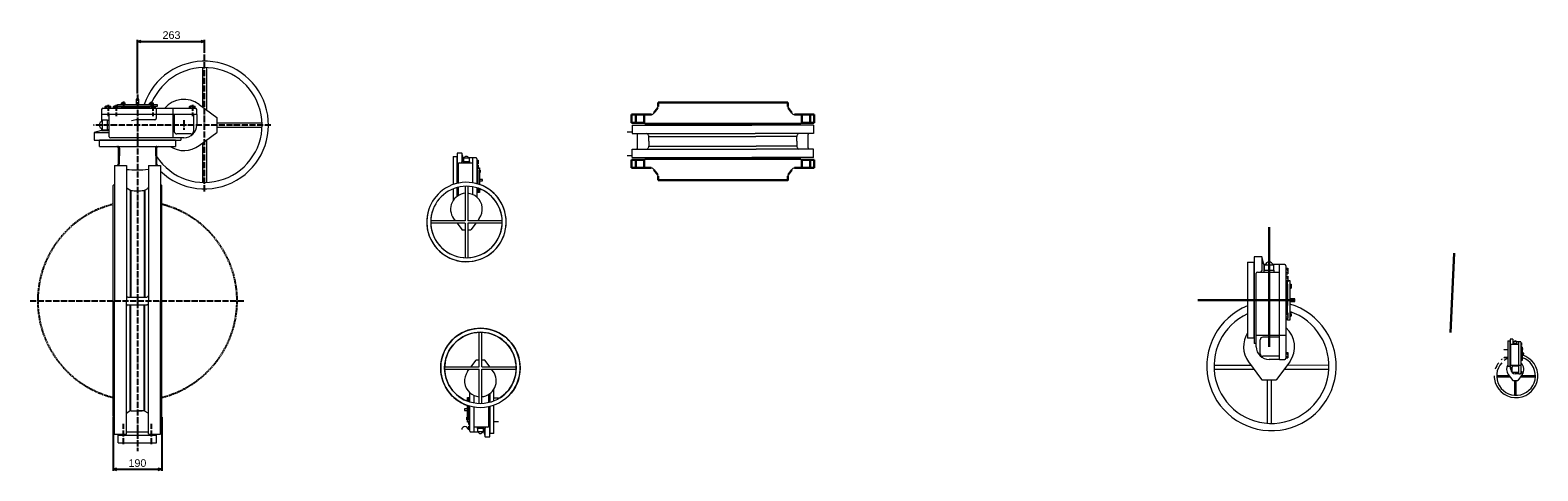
# Model space of a CAD drawing. Header units: millimetres. Extents: x -3176 to 162662, y -36434 to 57907.
# Tile 22 of 155: x 84832 to 90735, y -10093 to -8366. Entities that reach past the tile are written whole.
import ezdxf

# ---------------------------------------------------------------- set-up
doc = ezdxf.new("R2010")
doc.units = ezdxf.units.MM
doc.linetypes.add('ACAD_ISO04W100', pattern=[30, 24, -3, 0, -3])
doc.linetypes.add('VERDECKT2', pattern=[4.7625, 3.175, -1.5875])
doc.layers.get('0').update_dxf_attribs({"lineweight": 5})
doc.layers.add('!UG_kształtki', color=10, linetype='Continuous', lineweight=30)
doc.layers.add('Sichtbar (ISO)', color=7, linetype='Continuous', lineweight=20)
for name, color, linetype in [('BEMASSUNG', 2, 'Continuous'), ('MITTELLINIE', 30, 'ACAD_ISO04W100'), ('Sichtbar schmal (ISO)', 111, 'Continuous'), ('UNSICHTBAREKANTE', 147, 'VERDECKT2')]:
    doc.layers.add(name, color=color, linetype=linetype)
doc.styles.get("Standard").update_dxf_attribs({"font": 'arial.ttf'})
doc.dimstyles.new('ebro', dxfattribs={"dimscale": 6, "dimtxt": 5, "dimasz": 2.5, "dimexe": 1, "dimexo": 0.625, "dimgap": 1.5, "dimtad": 1, "dimdec": 1, "dimdsep": 46, "dimlunit": 6, "dimtxsty": 'Standard', "dimblk": 'OPEN30', "dimcen": 2.5, "dimaunit": 1, "dimadec": 0, "dimazin": 2, "dimtfac": 1, "dimtdec": 1, "dimtmove": 0, "dimatfit": 3, "dimldrblk": 'OPEN30', "dimfxl": 1, "dimtolj": 1, "dimtzin": 0, "dimarcsym": 0})

# ---------------------------------------------------------------- blocks, each defined once
blk = doc.blocks.new('_Open30')
at = {"color": 0, "linetype": 'ByBlock', "lineweight": -2}
for p, q in [((-1, 0.27), (0, 0)), ((0, 0), (-1, -0.27)), ((0, 0), (-1, 0))]:
    blk.add_line(p, q, dxfattribs=at)
blk = doc.blocks.new('*D212')
at = {"layer": 'BEMASSUNG', "color": 0, "lineweight": -2, "transparency": 16777216}
for p, q in [((85157.4, -9883.4), (85157.4, -10093.2)), ((85347.4, -9883.4), (85347.4, -10093.2)), ((85172.4, -10087.2), (85332.4, -10087.2))]:
    blk.add_line(p, q, dxfattribs=at)
at = {"layer": 'Defpoints', "color": 0, "transparency": 16777216}
for p in [(85157.4, -9879.6), (85347.4, -9879.6), (85347.4, -10087.2)]:
    blk.add_point(p, dxfattribs=at)
at = {"layer": 'BEMASSUNG', "color": 0, "lineweight": -2, "transparency": 16777216, "xscale": 15, "yscale": 15, "zscale": 15, "rotation": 180}
blk.add_blockref('_Open30', (85157.4, -10087.2), dxfattribs=at)
at = {"layer": 'BEMASSUNG', "color": 0, "lineweight": -2, "transparency": 16777216, "xscale": 15, "yscale": 15, "zscale": 15}
blk.add_blockref('_Open30', (85347.4, -10087.2), dxfattribs=at)
at = {"layer": 'BEMASSUNG', "color": 0, "transparency": 16777216, "insert": (85252.4, -10062.9), "char_height": 30, "attachment_point": 5}
blk.add_mtext('\\A1;190', dxfattribs=at)
blk = doc.blocks.new('*D213')
at = {"layer": 'BEMASSUNG', "color": 0, "lineweight": -2, "transparency": 16777216}
for p, q in [((85252.4, -8615.1), (85252.4, -8404.4)), ((85267.4, -8410.4), (85500.4, -8410.4)), ((85515.4, -8455.6), (85515.4, -8404.4))]:
    blk.add_line(p, q, dxfattribs=at)
at = {"layer": 'Defpoints', "color": 0, "transparency": 16777216}
for p in [(85515.4, -8410.4), (85515.4, -8459.4), (85252.4, -8618.8)]:
    blk.add_point(p, dxfattribs=at)
at = {"layer": 'BEMASSUNG', "color": 0, "lineweight": -2, "transparency": 16777216, "xscale": 15, "yscale": 15, "zscale": 15, "rotation": 180}
blk.add_blockref('_Open30', (85252.4, -8410.4), dxfattribs=at)
at = {"layer": 'BEMASSUNG', "color": 0, "lineweight": -2, "transparency": 16777216, "xscale": 15, "yscale": 15, "zscale": 15}
blk.add_blockref('_Open30', (85515.4, -8410.4), dxfattribs=at)
at = {"layer": 'BEMASSUNG', "color": 0, "transparency": 16777216, "insert": (85385.8, -8386), "char_height": 30, "attachment_point": 5}
blk.add_mtext('\\A1;263', dxfattribs=at)

msp = doc.modelspace()

# ---------------------------------------------------------------- linework, layer by layer
at = {"layer": '!UG_kształtki'}
for p, q in [((87289.52, -8670.61), (87274.93, -8690.61)), ((87798.68, -8649.46), (87290.68, -8649.46)), ((87290.68, -8649.46), (87290.68, -8665.46)), ((87798.68, -8649.46), (87798.68, -8665.46)), ((87799.84, -8670.61), (87814.42, -8690.61)), ((87265.09, -8697.42), (87187.18, -8697.46)), ((87187.18, -8697.46), (87187.18, -8729.46)), ((87187.18, -8697.46), (87187.18, -8729.46)), ((87231.27, -8729.46), (87187.18, -8729.46)), ((87203.18, -8697.46), (87203.18, -8729.46)), ((87236.18, -8729.46), (87203.18, -8729.46)), ((87236.18, -8697.46), (87236.18, -8729.46)), ((87236.18, -8729.46), (87239.68, -8729.46)), ((87239.68, -8729.46), (87239.68, -8733.46)), ((87655.62, -8733.46), (87239.68, -8733.46)), ((87849.68, -8733.46), (87655.62, -8733.46)), ((87902.18, -8697.46), (87825.26, -8697.46)), ((87902.18, -8729.46), (87849.68, -8729.46)), ((87849.68, -8729.46), (87849.68, -8733.46)), ((87853.18, -8697.46), (87853.18, -8729.46)), ((87886.18, -8697.46), (87886.18, -8729.46)), ((87902.18, -8697.46), (87902.18, -8729.46)), ((87187.18, -8906.5), (87187.18, -8874.5)), ((87239.68, -8874.5), (87187.18, -8874.5)), ((87187.18, -8906.5), (87187.18, -8874.5)), ((87264.09, -8906.5), (87187.18, -8906.5)), ((87203.18, -8906.5), (87203.18, -8874.5)), ((87236.18, -8874.5), (87203.18, -8874.5)), ((87236.18, -8906.5), (87236.18, -8874.5)), ((87736.48, -8870.5), (87239.68, -8870.5)), ((87239.68, -8874.5), (87239.68, -8870.5)), ((87289.52, -8933.36), (87274.93, -8913.36)), ((87840.6, -8870.5), (87736.48, -8870.5)), ((87799.84, -8933.36), (87814.42, -8913.36)), ((87826.6, -8906.5), (87825.26, -8906.5)), ((87878.55, -8906.5), (87826.6, -8906.5)), ((87849.68, -8870.5), (87840.6, -8870.5)), ((87849.68, -8874.5), (87849.68, -8870.5)), ((87878.55, -8874.5), (87849.68, -8874.5)), ((87853.18, -8906.5), (87853.18, -8874.5)), ((87902.18, -8874.5), (87878.55, -8874.5)), ((87902.18, -8906.5), (87878.55, -8906.5)), ((87886.18, -8906.5), (87886.18, -8874.5)), ((87902.18, -8906.5), (87902.18, -8874.5)), ((87290.68, -8954.5), (87290.68, -8938.5)), ((87290.68, -8954.5), (87290.68, -8949.21)), ((87736.48, -8954.5), (87290.68, -8954.5)), ((87798.68, -8954.5), (87736.48, -8954.5)), ((87798.68, -8954.5), (87798.68, -8938.5)), ((89683.18, -9606.75), (89683.18, -9138.12)), ((90407.85, -9239.95), (90394.09, -9550.64)), ((89784.18, -9424.75), (89403.82, -9424.75))]:
    msp.add_line(p, q, dxfattribs=at)
at = {"layer": '!UG_kształtki', "lineweight": 5}
for p, q in [((87290.68, -8649.46), (87290.68, -8654.75)), ((87246.47, -8734.87), (87432.19, -8734.87)), ((87432.19, -8734.87), (87844.99, -8734.87)), ((87844.99, -8734.87), (87848.53, -8738.4)), ((87170, -8764.52), (87188.93, -8764.52)), ((87188.93, -8738.4), (87244, -8738.4)), ((87188.93, -8738.4), (87188.93, -8771.78)), ((87188.93, -8771.78), (87671.44, -8771.6)), ((87210.12, -8828.12), (87210.12, -8775.84)), ((87244, -8738.4), (87658.52, -8738.4)), ((87253.68, -8779.14), (87250.35, -8773.37)), ((87254.63, -8782.67), (87673.59, -8782.67)), ((87254.63, -8801.98), (87254.63, -8782.67)), ((87899.74, -8738.4), (87658.52, -8738.4)), ((87899.74, -8771.6), (87671.44, -8771.6)), ((87834.04, -8782.67), (87673.59, -8782.67)), ((87834.04, -8801.98), (87834.04, -8782.67)), ((87834.99, -8779.14), (87838.32, -8773.37)), ((87878.55, -8828.12), (87878.55, -8775.84)), ((87899.74, -8738.4), (87899.74, -8771.6)), ((86522.66, -8848.53), (86503.99, -8848.53)), ((86503.99, -8848.53), (86503.99, -8966.81)), ((86522.66, -8848.53), (86522.66, -8882.55)), ((86527.66, -8867.2), (86522.66, -8848.53)), ((87188.93, -8865.56), (87188.93, -8832.36)), ((87188.93, -8832.36), (87675.02, -8832.36)), ((87253.68, -8824.82), (87250.35, -8830.59)), ((87254.63, -8801.98), (87254.63, -8821.29)), ((87254.63, -8821.29), (87675.02, -8821.29)), ((87834.04, -8821.29), (87675.02, -8821.29)), ((87878.55, -8832.36), (87675.02, -8832.36)), ((87834.04, -8801.98), (87834.04, -8821.29)), ((87834.99, -8824.82), (87838.32, -8830.59)), ((87899.74, -8832.36), (87878.55, -8832.36)), ((87899.74, -8865.56), (87899.74, -8832.36)), ((86488.43, -8861.6), (86503.99, -8861.6)), ((86488.43, -8861.6), (86488.43, -8971.46)), ((86503.99, -8966.81), (86503.99, -8861.6)), ((86509.59, -8965.56), (86509.59, -8888.36)), ((86512.08, -8885.87), (86566.22, -8885.87)), ((86527.66, -8867.2), (86527.66, -8882.55)), ((86531.96, -8867.2), (86527.66, -8867.2)), ((86528.88, -8868.62), (86528.88, -8881.06)), ((86552.53, -8868.62), (86528.88, -8868.62)), ((86528.88, -8881.06), (86552.53, -8881.06)), ((86528.88, -8881.06), (86552.53, -8881.06)), ((86528.88, -8885.87), (86528.88, -8881.06)), ((86578.71, -8867.2), (86549.44, -8867.2)), ((86552.53, -8881.06), (86552.53, -8868.62)), ((86552.53, -8881.06), (86552.53, -8885.87)), ((86566.22, -8964.52), (86566.22, -8867.2)), ((86581.77, -8870.35), (86581.77, -8885.87)), ((86581.77, -8875.94), (86586.01, -8875.94)), ((86581.77, -8879.35), (86586.01, -8879.35)), ((86581.77, -8885.87), (86581.77, -8967.93)), ((86581.77, -8886.16), (86586.01, -8886.16)), ((86581.77, -8889.57), (86586.01, -8889.57)), ((86581.77, -8895.86), (86586.01, -8895.86)), ((86581.77, -8899.26), (86586.01, -8899.26)), ((86581.77, -8906.08), (86586.01, -8906.08)), ((86581.77, -8909.48), (86586.01, -8909.48)), ((86585.45, -8968.99), (86585.45, -8909.48)), ((86586.44, -8882.76), (86586.44, -8877.65)), ((86586.44, -8882.76), (86586.44, -8887.87)), ((86586.44, -8902.67), (86586.44, -8897.56)), ((86586.44, -8902.67), (86586.44, -8907.78)), ((86586.44, -8906.09), (86591.11, -8906.09)), ((86591.11, -8906.09), (86591.11, -8970.81)), ((87170, -8857.86), (87188.93, -8857.86)), ((87188.93, -8865.56), (87658.52, -8865.56)), ((87243.68, -8869.09), (87240.14, -8865.56)), ((87243.68, -8869.09), (87736.48, -8869.09)), ((87268.19, -8870.5), (87433.05, -8870.5)), ((87878.55, -8865.56), (87658.52, -8865.56)), ((87736.48, -8869.09), (87844.17, -8869.09)), ((87820.48, -8870.5), (87736.48, -8870.5)), ((87844.17, -8869.09), (87846.87, -8865.56)), ((87849.68, -8870.5), (87849.68, -8874.5)), ((87899.74, -8865.56), (87878.55, -8865.56)), ((86584.51, -8913.87), (86581.77, -8913.87)), ((86585.45, -8914.81), (86584.51, -8913.87)), ((86584.51, -8913.87), (86584.51, -8968.71)), ((86585.45, -8914.81), (86585.45, -8966.77)), ((86591.11, -8915.43), (86594.12, -8915.43)), ((86591.11, -8917.76), (86594.12, -8917.76)), ((86591.11, -8922.43), (86594.12, -8922.43)), ((86591.11, -8924.76), (86594.12, -8924.76)), ((86591.11, -8951.21), (86591.11, -8957.43)), ((86603.55, -8951.21), (86591.11, -8951.21)), ((86591.11, -8957.43), (86603.55, -8957.43)), ((86594.41, -8920.1), (86594.41, -8916.6)), ((86594.41, -8920.1), (86594.41, -8923.6)), ((86603.55, -8957.43), (86603.55, -8951.21)), ((86488.43, -8988.09), (86488.43, -9033.82)), ((86503.99, -9017.34), (86503.99, -8982.87)), ((86503.99, -8982.87), (86503.99, -9017.34)), ((86509.59, -9013.69), (86509.59, -8981.47)), ((86535.72, -8978.06), (86535.72, -9113.01)), ((86545.55, -8978.05), (86545.61, -9113.01)), ((86566.22, -9010.82), (86566.22, -8980.32)), ((86581.77, -8984.13), (86581.77, -9020.83)), ((86581.77, -8984.85), (86584.04, -8984.85)), ((86581.77, -8988.25), (86586.01, -8988.25)), ((86581.77, -8995.07), (86586.01, -8995.07)), ((86581.77, -8998.47), (86586.01, -8998.47)), ((86585.45, -9002.55), (86585.45, -8998.47)), ((86591.11, -9002.55), (86585.45, -9002.55)), ((86586.44, -8991.66), (86586.44, -8986.55)), ((86586.44, -8991.66), (86586.44, -8996.77)), ((86591.11, -8987.36), (86591.11, -9002.55)), ((86591.11, -8990.89), (86594.12, -8990.89)), ((86591.11, -8993.22), (86594.12, -8993.22)), ((86594.41, -8988.55), (86594.41, -8992.05)), ((86535.72, -9113.01), (86400.77, -9113.01)), ((86535.72, -9122.97), (86400.77, -9122.97)), ((86490.56, -9104.44), (86496.86, -9113.01)), ((86504.18, -9122.97), (86522.37, -9147.72)), ((86523.88, -9148.48), (86535.72, -9148.48)), ((86535.72, -9122.97), (86535.72, -9257.92)), ((86680.63, -9113.01), (86545.61, -9113.01)), ((86680.63, -9122.97), (86545.62, -9122.97)), ((86545.62, -9122.97), (86545.68, -9257.92)), ((86545.63, -9148.48), (86557.53, -9148.48)), ((86577.23, -9122.97), (86559.03, -9147.72)), ((86590.84, -9104.44), (86584.54, -9113.01)), ((89654.18, -9254.75), (89624.18, -9254.75)), ((89624.18, -9254.75), (89624.18, -9594.75)), ((89654.18, -9254.75), (89654.18, -9309.42)), ((89662.22, -9284.75), (89654.18, -9254.75)), ((89599.18, -9275.75), (89624.18, -9275.75)), ((89599.18, -9275.75), (89599.18, -9573.75)), ((89624.18, -9573.75), (89624.18, -9275.75)), ((89633.18, -9606.75), (89633.18, -9318.75)), ((89637.18, -9314.75), (89724.18, -9314.75)), ((89662.22, -9284.75), (89662.22, -9309.42)), ((89669.14, -9284.75), (89662.22, -9284.75)), ((89664.18, -9287.02), (89664.18, -9307.02)), ((89702.18, -9287.02), (89664.18, -9287.02)), ((89664.18, -9307.02), (89702.18, -9307.02)), ((89664.18, -9307.02), (89702.18, -9307.02)), ((89664.18, -9314.75), (89664.18, -9307.02)), ((89744.26, -9284.75), (89697.23, -9284.75)), ((89702.18, -9307.02), (89702.18, -9287.02)), ((89702.18, -9307.02), (89702.18, -9314.75)), ((89724.18, -9656.75), (89724.18, -9284.75)), ((89749.18, -9289.82), (89749.18, -9314.75)), ((89749.18, -9298.8), (89755.98, -9298.8)), ((89749.18, -9304.27), (89755.98, -9304.27)), ((89749.18, -9314.75), (89749.18, -9651.75)), ((89749.18, -9315.22), (89755.98, -9315.22)), ((89749.18, -9320.7), (89755.98, -9320.7)), ((89756.68, -9309.75), (89756.68, -9301.54)), ((89756.68, -9309.75), (89756.68, -9317.96)), ((89749.18, -9330.8), (89755.98, -9330.8)), ((89749.18, -9336.27), (89755.98, -9336.27)), ((89749.18, -9347.22), (89755.98, -9347.22)), ((89749.18, -9352.7), (89755.98, -9352.7)), ((89753.58, -9359.75), (89749.18, -9359.75)), ((89755.08, -9361.25), (89753.58, -9359.75)), ((89753.58, -9359.75), (89753.58, -9473.8)), ((89755.08, -9473.8), (89755.08, -9352.7)), ((89755.08, -9361.25), (89755.08, -9444.75)), ((89756.68, -9341.75), (89756.68, -9333.54)), ((89756.68, -9341.75), (89756.68, -9349.96)), ((89756.68, -9347.25), (89764.18, -9347.25)), ((89764.18, -9347.25), (89764.18, -9502.25)), ((89764.18, -9362.25), (89769.03, -9362.25)), ((89764.18, -9366), (89769.03, -9366)), ((89764.18, -9373.5), (89769.03, -9373.5)), ((89764.18, -9377.25), (89769.03, -9377.25)), ((89769.48, -9369.75), (89769.48, -9364.13)), ((89769.48, -9369.75), (89769.48, -9375.38)), ((89764.18, -9419.75), (89764.18, -9429.75)), ((89784.18, -9419.75), (89764.18, -9419.75)), ((89764.18, -9429.75), (89784.18, -9429.75)), ((89784.18, -9429.75), (89784.18, -9419.75)), ((89749.18, -9473.8), (89755.98, -9473.8)), ((89749.18, -9479.28), (89755.98, -9479.28)), ((89749.18, -9490.23), (89755.98, -9490.23)), ((89749.18, -9495.7), (89755.98, -9495.7)), ((89755.08, -9502.25), (89755.08, -9495.7)), ((89764.18, -9502.25), (89755.08, -9502.25)), ((89756.68, -9484.75), (89756.68, -9476.54)), ((89756.68, -9484.75), (89756.68, -9492.96)), ((89764.18, -9472.26), (89769.03, -9472.26)), ((89764.18, -9476.01), (89769.03, -9476.01)), ((89764.18, -9483.51), (89769.03, -9483.51)), ((89764.18, -9487.26), (89769.03, -9487.26)), ((89769.48, -9479.76), (89769.48, -9474.13)), ((89769.48, -9479.76), (89769.48, -9485.38)), ((86590.35, -9685.07), (86590.28, -9550.12)), ((86600.24, -9685.07), (86600.24, -9550.12)), ((89624.18, -9573.75), (89599.18, -9573.75)), ((89630.18, -9594.75), (89624.18, -9594.75)), ((89749.18, -9563.33), (89633.18, -9563.33)), ((89648.18, -9634.25), (89648.18, -9579.25)), ((89724.18, -9569.25), (89658.18, -9569.25)), ((90617.23, -9619.47), (90603.95, -9619.08)), ((90617.26, -9618.46), (90603.98, -9618.46)), ((90618.53, -9584.01), (90626.96, -9584.01)), ((90618.53, -9584.01), (90618.53, -9684.52)), ((90637.08, -9576.93), (90626.96, -9576.93)), ((90626.96, -9576.93), (90626.96, -9691.61)), ((90626.96, -9684.52), (90626.96, -9584.01)), ((90630, -9695.65), (90630, -9598.52)), ((90631.35, -9597.17), (90660.69, -9597.17)), ((90637.08, -9576.93), (90637.08, -9595.37)), ((90639.79, -9587.05), (90637.08, -9576.93)), ((90639.79, -9587.05), (90639.79, -9595.37)), ((90642.13, -9587.05), (90639.79, -9587.05)), ((90640.45, -9587.81), (90640.45, -9594.56)), ((90653.27, -9587.81), (90640.45, -9587.81)), ((90640.45, -9594.56), (90653.27, -9594.56)), ((90640.45, -9594.56), (90653.27, -9594.56)), ((90640.45, -9597.17), (90640.45, -9594.56)), ((90667.46, -9587.05), (90651.6, -9587.05)), ((90653.27, -9594.56), (90653.27, -9587.81)), ((90653.27, -9594.56), (90653.27, -9597.17)), ((90660.69, -9712.52), (90660.69, -9587.05)), ((90669.12, -9588.76), (90669.12, -9597.17)), ((90669.12, -9591.79), (90671.42, -9591.79)), ((90669.12, -9593.63), (90671.42, -9593.63)), ((90669.12, -9597.17), (90669.12, -9710.83)), ((90669.12, -9597.32), (90671.42, -9597.32)), ((90669.12, -9599.17), (90671.42, -9599.17)), ((90669.12, -9602.58), (90671.42, -9602.58)), ((90669.12, -9604.42), (90671.42, -9604.42)), ((90669.12, -9608.12), (90671.42, -9608.12)), ((90669.12, -9609.96), (90671.42, -9609.96)), ((90670.61, -9612.34), (90669.12, -9612.34)), ((90671.11, -9612.85), (90670.61, -9612.34)), ((90670.61, -9612.34), (90670.61, -9650.81)), ((90671.11, -9650.81), (90671.11, -9609.96)), ((90671.11, -9612.85), (90671.11, -9641.01)), ((90671.65, -9595.48), (90671.65, -9592.71)), ((90671.65, -9595.48), (90671.65, -9598.25)), ((90671.65, -9606.27), (90671.65, -9603.5)), ((90671.65, -9606.27), (90671.65, -9609.04)), ((90671.65, -9608.13), (90674.18, -9608.13)), ((90674.18, -9608.13), (90674.18, -9660.41)), ((90674.18, -9613.19), (90675.82, -9613.19)), ((90674.18, -9614.45), (90675.82, -9614.45)), ((90674.18, -9616.98), (90675.82, -9616.98)), ((90674.18, -9618.25), (90675.82, -9618.25)), ((90675.97, -9615.72), (90675.97, -9613.82)), ((90675.97, -9615.72), (90675.97, -9617.61)), ((86558.74, -9685.07), (86576.93, -9660.32)), ((86590.34, -9659.55), (86578.44, -9659.55)), ((86612.09, -9659.55), (86600.24, -9659.55)), ((86631.78, -9685.07), (86613.59, -9660.32)), ((89612.73, -9679.75), (89467.58, -9679.75)), ((89602.61, -9665.98), (89653.73, -9735.53)), ((89724.18, -9644.25), (89658.18, -9644.25)), ((89724.18, -9656.75), (89683.18, -9656.75)), ((89763.76, -9665.98), (89712.64, -9735.53)), ((89724.18, -9656.75), (89744.18, -9656.75)), ((89749.18, -9628.8), (89755.98, -9628.8)), ((89749.18, -9634.28), (89755.98, -9634.28)), ((89749.18, -9645.23), (89755.98, -9645.23)), ((89749.18, -9650.7), (89755.98, -9650.7)), ((89917.55, -9679.64), (89753.63, -9679.75)), ((89756.68, -9639.75), (89756.68, -9631.54)), ((89756.68, -9639.75), (89756.68, -9647.97)), ((90617.23, -9649.06), (90603.95, -9649.46)), ((90617.26, -9650.08), (90603.98, -9650.08)), ((90669.12, -9650.81), (90671.42, -9650.81)), ((90669.12, -9652.66), (90671.42, -9652.66)), ((90669.12, -9656.35), (90671.42, -9656.35)), ((90669.12, -9658.2), (90671.42, -9658.2)), ((90671.11, -9660.41), (90671.11, -9658.2)), ((90674.18, -9660.41), (90671.11, -9660.41)), ((90671.65, -9654.5), (90671.65, -9651.73)), ((90671.65, -9654.5), (90671.65, -9657.27)), ((90674.18, -9632.58), (90674.18, -9635.95)), ((90680.93, -9632.58), (90674.18, -9632.58)), ((90674.18, -9635.95), (90680.93, -9635.95)), ((90674.18, -9650.29), (90675.82, -9650.29)), ((90674.18, -9651.55), (90675.82, -9651.55)), ((90674.18, -9654.08), (90675.82, -9654.08)), ((90674.18, -9655.35), (90675.82, -9655.35)), ((90675.97, -9652.82), (90675.97, -9650.92)), ((90675.97, -9652.82), (90675.97, -9654.72)), ((90680.93, -9635.95), (90680.93, -9632.58)), ((86455.33, -9685.07), (86590.35, -9685.07)), ((86455.33, -9695.03), (86590.35, -9695.03)), ((86545.12, -9703.6), (86551.42, -9695.03)), ((86590.42, -9829.98), (86590.35, -9695.03)), ((86600.24, -9685.07), (86735.19, -9685.07)), ((86600.24, -9829.98), (86600.24, -9695.03)), ((86600.24, -9695.03), (86735.19, -9695.03)), ((86645.4, -9703.6), (86639.1, -9695.03)), ((89624.49, -9695.75), (89467.96, -9695.75)), ((89656.14, -9736.75), (89710.22, -9736.75)), ((89675.18, -9736.75), (89675.18, -9906.68)), ((89691.18, -9736.75), (89691.18, -9907.35)), ((89917.16, -9695.75), (89741.87, -9695.75)), ((90623.1, -9720.28), (90574.14, -9720.28)), ((90627.07, -9725.67), (90574.27, -9725.67)), ((90626.96, -9684.52), (90618.53, -9684.52)), ((90619.68, -9715.63), (90636.93, -9739.09)), ((90628.99, -9691.61), (90626.96, -9691.61)), ((90669.12, -9681.01), (90630, -9681.01)), ((90635.06, -9704.93), (90635.06, -9686.38)), ((90637.74, -9739.5), (90655.98, -9739.5)), ((90660.69, -9683.01), (90638.43, -9683.01)), ((90660.69, -9708.3), (90638.43, -9708.3)), ((90644.16, -9739.5), (90644.16, -9796.82)), ((90660.69, -9712.52), (90646.86, -9712.52)), ((90649.56, -9739.5), (90649.56, -9797.04)), ((90674.04, -9715.63), (90656.8, -9739.09)), ((90660.69, -9712.52), (90667.44, -9712.52)), ((90725.78, -9725.67), (90666.66, -9725.67)), ((90669.12, -9703.09), (90671.42, -9703.09)), ((90669.12, -9704.94), (90671.42, -9704.94)), ((90669.12, -9708.63), (90671.42, -9708.63)), ((90669.12, -9710.48), (90671.42, -9710.48)), ((90725.91, -9720.24), (90670.62, -9720.28)), ((90671.65, -9706.78), (90671.65, -9704.01)), ((90671.65, -9706.78), (90671.65, -9709.55)), ((86554.19, -9823.9), (86554.19, -9787.2)), ((86569.75, -9797.21), (86569.75, -9827.72)), ((86626.38, -9794.35), (86626.38, -9826.56)), ((86631.98, -9790.7), (86631.98, -9825.16)), ((86631.98, -9825.16), (86631.98, -9790.7)), ((86647.54, -9819.94), (86647.54, -9774.22)), ((86532.41, -9850.6), (86532.41, -9856.82)), ((86544.86, -9850.6), (86532.41, -9850.6)), ((86532.41, -9856.82), (86544.86, -9856.82)), ((86541.56, -9819.48), (86541.56, -9815.98)), ((86544.86, -9814.82), (86541.84, -9814.82)), ((86544.86, -9817.15), (86541.84, -9817.15)), ((86544.86, -9805.49), (86550.52, -9805.49)), ((86544.86, -9820.68), (86544.86, -9805.49)), ((86544.86, -9901.94), (86544.86, -9837.23)), ((86544.86, -9856.82), (86544.86, -9850.6)), ((86549.52, -9816.38), (86549.52, -9811.26)), ((86549.52, -9816.38), (86549.52, -9821.49)), ((86554.19, -9809.56), (86549.96, -9809.56)), ((86554.19, -9812.97), (86549.96, -9812.97)), ((86554.19, -9819.78), (86549.96, -9819.78)), ((86550.52, -9805.49), (86550.52, -9809.56)), ((86550.52, -9839.05), (86550.52, -9898.55)), ((86550.52, -9893.23), (86550.52, -9841.27)), ((86551.45, -9894.16), (86551.45, -9839.33)), ((86554.19, -9823.19), (86551.93, -9823.19)), ((86554.19, -9922.17), (86554.19, -9840.1)), ((86569.75, -9843.52), (86569.75, -9940.83)), ((86626.38, -9842.48), (86626.38, -9919.67)), ((86631.98, -9841.23), (86631.98, -9946.43)), ((86631.98, -9959.5), (86631.98, -9841.23)), ((86647.54, -9807.04), (86666.46, -9807.04)), ((86647.54, -9946.43), (86647.54, -9836.58)), ((86541.56, -9887.94), (86541.56, -9884.44)), ((86541.56, -9887.94), (86541.56, -9891.44)), ((86544.86, -9883.27), (86541.84, -9883.27)), ((86544.86, -9885.61), (86541.84, -9885.61)), ((86544.86, -9890.27), (86541.84, -9890.27)), ((86544.86, -9892.61), (86541.84, -9892.61)), ((86549.52, -9901.94), (86544.86, -9901.94)), ((86549.52, -9905.36), (86549.52, -9900.25)), ((86549.52, -9905.36), (86549.52, -9910.47)), ((86554.19, -9898.55), (86549.96, -9898.55)), ((86554.19, -9901.96), (86549.96, -9901.96)), ((86554.19, -9908.77), (86549.96, -9908.77)), ((86554.19, -9912.18), (86549.96, -9912.18)), ((86550.52, -9893.23), (86551.45, -9894.16)), ((86551.45, -9894.16), (86554.19, -9894.16)), ((86647.54, -9900.38), (86666.46, -9900.38)), ((86549.52, -9925.28), (86549.52, -9920.17)), ((86549.52, -9925.28), (86549.52, -9930.39)), ((86554.19, -9918.46), (86549.96, -9918.46)), ((86554.19, -9921.87), (86549.96, -9921.87)), ((86554.19, -9928.68), (86549.96, -9928.68)), ((86554.19, -9932.09), (86549.96, -9932.09)), ((86554.19, -9937.68), (86554.19, -9922.17)), ((86557.26, -9940.83), (86586.52, -9940.83)), ((86623.89, -9922.16), (86569.75, -9922.16)), ((86583.44, -9926.97), (86583.44, -9922.16)), ((86583.44, -9926.97), (86583.44, -9939.42)), ((86607.09, -9926.97), (86583.44, -9926.97)), ((86607.09, -9926.97), (86583.44, -9926.97)), ((86583.44, -9939.42), (86607.09, -9939.42)), ((86604, -9940.83), (86608.31, -9940.83)), ((86607.09, -9922.16), (86607.09, -9926.97)), ((86607.09, -9939.42), (86607.09, -9926.97)), ((86608.31, -9940.83), (86608.31, -9925.48)), ((86608.31, -9940.83), (86613.31, -9959.5)), ((86613.31, -9959.5), (86613.31, -9925.48)), ((86613.31, -9959.5), (86631.98, -9959.5)), ((86647.54, -9946.43), (86631.98, -9946.43))]:
    msp.add_line(p, q, dxfattribs=at)
at = {"layer": '!UG_kształtki'}
for points in [[(87290.68, -8938.5), (87290.68, -8954.5)], [(87736.48, -8954.5), (87798.68, -8954.5), (87798.68, -8954.5)], [(87798.68, -8938.5), (87798.68, -8954.5)]]:
    msp.add_lwpolyline(points, dxfattribs=at)
at = {"layer": '!UG_kształtki', "lineweight": 5}
for radius in [155.57, 140.02]:
    msp.add_circle((86595.26, -9690.05), radius, dxfattribs=at)
for centre, radius, start, end in [((87278.68, -8665.46), 12, 334.592282, 0), ((87810.68, -8665.46), 12, 180, 205.407718), ((87117.73, -8647.53), 155.57, 324.258242, 325.845317), ((87262.18, -8735.59), 1.06, 110.30188, 137.052078), ((87268.19, -8751.82), 18.37, 90, 110.30188), ((87264.09, -8685.46), 12, 274.752494, 334.592282), ((87825.26, -8685.46), 12, 205.407718, 270), ((87820.48, -8751.82), 18.37, 69.69812, 90), ((87826.48, -8735.59), 1.06, 42.947922, 69.69812), ((87205.88, -8775.84), 4.24, 0, 36.707829), ((87247.29, -8775.14), 3.53, 30.000247, 89.999966), ((87247.56, -8782.67), 7.06, 0.000031, 29.997439), ((87841.11, -8782.67), 7.06, 150.002561, 179.999969), ((87841.38, -8775.14), 3.53, 90.000034, 149.999753), ((87882.79, -8775.84), 4.24, 89.99999, 180), ((87205.88, -8828.12), 4.24, 269.999999, 0.000001), ((87247.29, -8828.83), 3.53, 270.000035, 329.999764), ((87247.56, -8821.29), 7.06, 330.002567, 359.999988), ((87841.11, -8821.29), 7.06, 180.000012, 209.997433), ((87841.38, -8828.83), 3.53, 210.000236, 269.999965), ((87882.79, -8828.12), 4.24, 179.999999, 270.000001), ((86512.08, -8888.36), 2.49, 90, 180), ((86519.34, -8882.55), 3.32, 270, 0), ((86530.98, -8882.55), 3.32, 180, 230.786262), ((86540.7, -8870.48), 9.33, 11.536959, 168.463041), ((86578.62, -8870.35), 3.15, 0, 90), ((87262.18, -8868.37), 1.06, 222.947922, 249.69812), ((87268.19, -8852.14), 18.37, 249.69812, 270), ((87264.09, -8918.5), 12, 25.407718, 90), ((87825.26, -8918.5), 12, 90, 154.592282), ((87820.48, -8852.14), 18.37, 270, 290.30188), ((87826.48, -8868.37), 1.06, 290.30188, 317.052078), ((86540.7, -9117.99), 155.57, 161.295861, 126.99961), ((86540.7, -9117.99), 155.57, 161.295861, 71.094999), ((87278.68, -8938.5), 12, 0, 25.407718), ((87810.68, -8938.5), 12, 154.592282, 180), ((86540.7, -9117.99), 155.57, 126.99961, 161.295861), ((86540.7, -9117.99), 140.02, 159.122249, 120.564889), ((86540.7, -9117.99), 140.02, 159.122249, 67.446003), ((86540.7, -9117.99), 140.02, 120.564889, 159.122249), ((86540.7, -9067.58), 62.23, 94.588566, 216.31564), ((86540.7, -9067.58), 62.23, 48.700127, 85.522437), ((86540.7, -9067.58), 62.23, 323.68436, 48.700127), ((86523.88, -9146.61), 1.87, 216.31564, 270), ((86557.53, -9146.61), 1.87, 270, 323.68436), ((89637.18, -9318.75), 4, 90, 180), ((89648.85, -9309.42), 5.33, 270, 0), ((89667.55, -9309.42), 5.33, 180, 230.786262), ((89683.18, -9290.02), 15, 11.536959, 168.463041), ((89744.12, -9289.82), 5.07, 0, 90), ((89692.56, -9682.35), 253.25, 111.637499, 73.572105), ((89692.56, -9682.35), 225, 114.520875, 71.439066), ((86595.26, -9690.05), 155.57, 316.211365, 251.094999), ((86595.26, -9690.05), 140.02, 303.326269, 247.446003), ((89683.18, -9606.75), 100, 147.141176, 216.31564), ((89683.18, -9606.75), 100, 323.68436, 48.700127), ((89630.18, -9597.75), 3, 0, 90), ((89683.18, -9606.75), 50, 180, 270), ((89658.18, -9579.25), 10, 90, 180), ((90603.98, -9617.19), 1.26, 180, 270), ((90603.98, -9617.81), 1.26, 180, 268.295702), ((90617.26, -9618.21), 1.26, 268.295502, 359.999995), ((90617.26, -9617.19), 1.26, 270, 0.00001), ((90631.35, -9598.52), 1.35, 90, 180), ((90635.28, -9595.37), 1.8, 270, 0), ((90641.59, -9595.37), 1.8, 180, 230.786262), ((90646.86, -9588.83), 5.06, 11.536959, 168.463041), ((90667.41, -9588.76), 1.71, 0, 90), ((86578.44, -9661.42), 1.87, 90, 143.68436), ((86612.09, -9661.42), 1.87, 36.31564, 90), ((89658.18, -9634.25), 10, 180, 270), ((89744.18, -9651.75), 5, 270, 0), ((90650.03, -9721.15), 85.42, 197.654, 73.572105), ((90650.03, -9721.15), 85.42, 142.726366, 162.346), ((90650.03, -9721.15), 75.89, 137.02699, 71.439066), ((90650.03, -9721.15), 85.42, 129.887751, 132.947268), ((90603.98, -9650.72), 1.26, 91.704967, 180), ((90603.98, -9651.34), 1.26, 90, 180), ((90650.03, -9721.15), 75.89, 114.520875, 127.773072), ((90646.86, -9695.65), 33.73, 147.141176, 216.31564), ((90617.26, -9650.33), 1.26, 359.999963, 91.704472), ((90617.26, -9651.34), 1.26, 0.000009, 90.000004), ((90646.86, -9695.65), 33.73, 323.68436, 48.700127), ((86595.26, -9740.45), 62.23, 143.68436, 228.700127), ((86595.26, -9740.45), 62.23, 274.588566, 36.31564), ((89656.14, -9733.75), 3, 216.31564, 270), ((89710.22, -9733.75), 3, 270, 323.68436), ((90649.67, -9721.15), 85.08, 180, 197.726371), ((90628.99, -9692.62), 1.01, 0, 90), ((90646.86, -9695.65), 16.86, 180, 270), ((90638.43, -9686.38), 3.37, 90, 180), ((90638.43, -9704.93), 3.37, 180, 270), ((90637.74, -9738.49), 1.01, 216.31564, 270), ((90655.98, -9738.49), 1.01, 270, 323.68436), ((90667.44, -9710.83), 1.69, 270, 0), ((86595.26, -9740.45), 62.23, 228.700127, 265.522437), ((86534.71, -9931.59), 12.5, 0, 180), ((86557.34, -9937.68), 3.15, 180, 270), ((86595.26, -9937.55), 9.33, 191.536959, 348.463041), ((86604.99, -9925.48), 3.32, 0, 50.786262), ((86616.63, -9925.48), 3.32, 90, 180), ((86623.89, -9919.67), 2.49, 270, 0)]:
    msp.add_arc(centre, radius, start, end, dxfattribs=at)
at = {"layer": '!UG_kształtki', "lineweight": 5, "extrusion": (0, 0, -1)}
for centre, major_axis, ratio, start_param, end_param in [((86585.53, -8877.65), (0, 2), 0.456621, 0.5498197, 2.591773), ((86583.44, -8882.76), (0, 6.56), 0.456621, 1.0247789, 2.1168137), ((86585.53, -8887.87), (0, 2), 0.456621, 0.5498197, 2.591773), ((86585.53, -8897.56), (0, 2), 0.456621, 0.5498197, 2.591773), ((86583.44, -8902.67), (0, 6.56), 0.456621, 1.0247789, 2.1168137), ((86585.53, -8907.78), (0, 2), 0.456621, 0.5498197, 2.591773), ((86593.81, -8916.6), (0, 1.37), 0.4333333, 0.5498197, 2.591773), ((86592.46, -8920.1), (0, 4.49), 0.4333333, 1.0247789, 2.1168137), ((86593.81, -8923.6), (0, 1.37), 0.4333333, 0.5498197, 2.591773), ((86585.53, -8986.55), (0, 2), 0.456621, 1.0847388, 2.591773), ((86583.44, -8991.66), (0, 6.56), 0.456621, 1.0247789, 2.1168137), ((86585.53, -8996.77), (0, 2), 0.456621, 0.5498197, 2.591773), ((89755.22, -9301.54), (0, 3.21), 0.456621, 0.5498197, 2.591773), ((89751.87, -9309.75), (0, 10.54), 0.456621, 1.0247789, 2.1168137), ((89755.22, -9317.96), (0, 3.21), 0.456621, 0.5498197, 2.591773), ((89755.22, -9333.54), (0, 3.21), 0.456621, 0.5498197, 2.591773), ((89751.87, -9341.75), (0, 10.54), 0.456621, 1.0247789, 2.1168137), ((89755.22, -9349.96), (0, 3.21), 0.456621, 0.5498197, 2.591773), ((89768.53, -9364.13), (0, 2.2), 0.4333333, 0.5498197, 2.591773), ((89766.35, -9369.75), (0, 7.22), 0.4333333, 1.0247789, 2.1168137), ((89768.53, -9375.38), (0, 2.2), 0.4333333, 0.5498197, 2.591773), ((89755.22, -9476.54), (0, 3.21), 0.456621, 0.5498197, 2.591773), ((89751.87, -9484.75), (0, 10.54), 0.456621, 1.0247789, 2.1168137), ((89755.22, -9492.96), (0, 3.21), 0.456621, 0.5498197, 2.591773), ((90671.16, -9592.71), (0, 1.08), 0.456621, 0.5498197, 2.591773), ((90670.03, -9595.48), (0, 3.56), 0.456621, 1.0247789, 2.1168137), ((90671.16, -9598.25), (0, 1.08), 0.456621, 0.5498197, 2.591773), ((90671.16, -9603.5), (0, 1.08), 0.456621, 0.5498197, 2.591773), ((90670.03, -9606.27), (0, 3.56), 0.456621, 1.0247789, 2.1168137), ((90671.16, -9609.04), (0, 1.08), 0.456621, 0.5498197, 2.591773), ((90675.65, -9613.82), (0, 0.742), 0.4333333, 0.5498197, 2.591773), ((90674.91, -9615.72), (0, 2.44), 0.4333333, 1.0247789, 2.1168137), ((90675.65, -9617.61), (0, 0.742), 0.4333333, 0.5498197, 2.591773), ((89755.22, -9631.54), (0, 3.21), 0.456621, 0.5498197, 2.591773), ((89751.87, -9639.75), (0, 10.54), 0.456621, 1.0247789, 2.1168137), ((89755.22, -9647.97), (0, 3.21), 0.456621, 0.5498197, 2.591773), ((90671.16, -9651.73), (0, 1.08), 0.456621, 0.5498197, 2.591773), ((90670.03, -9654.5), (0, 3.56), 0.456621, 1.0247789, 2.1168137), ((90671.16, -9657.27), (0, 1.08), 0.456621, 0.5498197, 2.591773), ((90671.16, -9704.01), (0, 1.08), 0.456621, 0.5498197, 2.591773), ((90670.03, -9706.78), (0, 3.56), 0.456621, 1.0247789, 2.1168137), ((90671.16, -9709.55), (0, 1.08), 0.456621, 0.5498197, 2.591773), ((86552.52, -9816.38), (0, -6.56), 0.456621, 1.0247789, 2.1168137), ((86550.44, -9821.49), (0, -2), 0.456621, 1.0847388, 2.591773), ((86550.44, -9811.26), (0, -2), 0.456621, 0.5498197, 2.591773), ((86543.51, -9887.94), (0, -4.49), 0.4333333, 1.0247789, 2.1168137), ((86542.15, -9884.44), (0, -1.37), 0.4333333, 0.5498197, 2.591773), ((86542.15, -9891.44), (0, -1.37), 0.4333333, 0.5498197, 2.591773), ((86552.52, -9905.36), (0, -6.56), 0.456621, 1.0247789, 2.1168137), ((86550.44, -9900.25), (0, -2), 0.456621, 0.5498197, 2.591773), ((86550.44, -9910.47), (0, -2), 0.456621, 0.5498197, 2.591773), ((86552.52, -9925.28), (0, -6.56), 0.456621, 1.0247789, 2.1168137), ((86550.44, -9920.17), (0, -2), 0.456621, 0.5498197, 2.591773), ((86550.44, -9930.39), (0, -2), 0.456621, 0.5498197, 2.591773)]:
    msp.add_ellipse(centre, major_axis=major_axis, ratio=ratio, start_param=start_param, end_param=end_param, dxfattribs=at)
at = {"layer": '!UG_kształtki', "lineweight": 5}
for centre, major_axis, start_param, end_param in [((86592.46, -8988.55), (0, 4.49), 4.1663716, 4.6839853), ((86593.81, -8992.05), (0, 1.37), 3.6914123, 5.7333656), ((89768.53, -9474.13), (0, 2.2), 3.6914123, 5.7333656), ((89766.35, -9479.76), (0, 7.22), 4.1663716, 5.2584064), ((89768.53, -9485.38), (0, 2.2), 3.6914123, 5.7333656), ((90675.65, -9650.92), (0, 0.742), 3.6914123, 5.7333656), ((90674.91, -9652.82), (0, 2.44), 4.1663716, 5.2584064), ((90675.65, -9654.72), (0, 0.742), 3.6914123, 5.7333656), ((86542.15, -9815.98), (0, -1.37), 3.6914123, 5.7333656), ((86543.51, -9819.48), (0, -4.49), 4.1663716, 4.6839853)]:
    msp.add_ellipse(centre, major_axis=major_axis, ratio=0.4333333, start_param=start_param, end_param=end_param, dxfattribs=at)
at = {"layer": 'MITTELLINIE'}
for p, q in [((85515.38, -8998.1), (85515.38, -8459.36)), ((85137.38, -8658.6), (85137.38, -8703.6)), ((85169.38, -8658.6), (85169.38, -8703.6)), ((85197.38, -8645.8), (85197.38, -8672.9)), ((85252.38, -8618.83), (85252.38, -10016.1)), ((85307.39, -8645.8), (85307.39, -8672.9)), ((85312.38, -8658.6), (85312.38, -8703.6)), ((85467.39, -8658.6), (85467.39, -8703.6)), ((85434.38, -8719.6), (85434.38, -8756.6)), ((85775.38, -8738.1), (85080.95, -8738.1)), ((84832.4, -9427.1), (85670.4, -9427.1)), ((85197.38, -9989.1), (85197.38, -9908.72)), ((85307.38, -9989.1), (85307.38, -9908.72))]:
    msp.add_line(p, q, dxfattribs=at)
at = {"layer": 'Sichtbar (ISO)'}
for p, q in [((85507.38, -8513.24), (85507.38, -8667.65)), ((85523.38, -8513.24), (85523.38, -8679.41)), ((85112.38, -8677.03), (85112.38, -8724.06)), ((85117.45, -8672.1), (85142.38, -8672.1)), ((85126.43, -8672.1), (85126.43, -8665.3)), ((85137.38, -8664.6), (85129.17, -8664.6)), ((85131.91, -8672.1), (85131.91, -8665.3)), ((85137.38, -8664.6), (85145.59, -8664.6)), ((85142.38, -8672.1), (85479.38, -8672.1)), ((85142.86, -8672.1), (85142.86, -8665.3)), ((85148.33, -8672.1), (85148.33, -8665.3)), ((85158.43, -8672.1), (85158.43, -8665.3)), ((85169.38, -8664.6), (85161.17, -8664.6)), ((85163.91, -8672.1), (85163.91, -8665.3)), ((85169.38, -8664.6), (85177.59, -8664.6)), ((85174.86, -8672.1), (85174.86, -8665.3)), ((85174.88, -8664.6), (85174.88, -8657.1)), ((85174.88, -8657.1), (85329.88, -8657.1)), ((85180.33, -8672.1), (85180.33, -8665.3)), ((85301.43, -8666.2), (85180.33, -8666.2)), ((85188.88, -8666.2), (85187.38, -8667.7)), ((85187.38, -8667.7), (85187.38, -8672.1)), ((85187.38, -8667.7), (85301.43, -8667.7)), ((85188.88, -8666.2), (85272.38, -8666.2)), ((85189.88, -8657.1), (85189.88, -8652.26)), ((85197.38, -8651.8), (85191.76, -8651.8)), ((85193.63, -8657.1), (85193.63, -8652.26)), ((85197.38, -8651.8), (85203.01, -8651.8)), ((85201.13, -8657.1), (85201.13, -8652.26)), ((85204.88, -8657.1), (85204.88, -8652.26)), ((85257.38, -8637.1), (85247.38, -8637.1)), ((85247.38, -8637.1), (85247.38, -8657.1)), ((85247.38, -8657.1), (85257.38, -8657.1)), ((85257.38, -8657.1), (85257.38, -8637.1)), ((85299.89, -8657.1), (85299.89, -8652.26)), ((85301.43, -8672.1), (85301.43, -8665.3)), ((85307.39, -8651.8), (85301.76, -8651.8)), ((85303.64, -8657.1), (85303.64, -8652.26)), ((85312.38, -8664.6), (85304.17, -8664.6)), ((85306.91, -8672.1), (85306.91, -8665.3)), ((85307.39, -8651.8), (85313.01, -8651.8)), ((85311.14, -8657.1), (85311.14, -8652.26)), ((85312.38, -8664.6), (85320.59, -8664.6)), ((85314.89, -8657.1), (85314.89, -8652.26)), ((85317.86, -8672.1), (85317.86, -8665.3)), ((85323.33, -8672.1), (85323.33, -8665.3)), ((85329.88, -8666.2), (85323.33, -8666.2)), ((85325.39, -8672.1), (85325.39, -8698.1)), ((85329.88, -8657.1), (85329.88, -8666.2)), ((85390.96, -8672.1), (85390.96, -8788.1)), ((85456.43, -8672.1), (85456.43, -8665.3)), ((85467.38, -8664.6), (85459.17, -8664.6)), ((85461.91, -8672.1), (85461.91, -8665.3)), ((85467.38, -8664.6), (85475.6, -8664.6)), ((85472.86, -8672.1), (85472.86, -8665.3)), ((85478.33, -8672.1), (85478.33, -8665.3)), ((85484.38, -8697.1), (85484.38, -8677.1)), ((85493.61, -8657.53), (85563.16, -8708.65)), ((85484.38, -8697.1), (85112.38, -8697.1)), ((85134.66, -8719.1), (85114.66, -8719.1)), ((85114.66, -8719.1), (85114.66, -8757.1)), ((85134.66, -8757.1), (85134.66, -8719.1)), ((85134.66, -8757.1), (85134.66, -8719.1)), ((85134.66, -8719.1), (85142.38, -8719.1)), ((85142.38, -8784.1), (85142.38, -8697.1)), ((85320.38, -8718.1), (85252.38, -8718.1)), ((85325.38, -8698.1), (85325.38, -8713.1)), ((85396.88, -8697.1), (85396.88, -8763.1)), ((85471.88, -8697.1), (85471.88, -8763.1)), ((85484.38, -8697.1), (85484.38, -8738.1)), ((85564.38, -8765.14), (85564.38, -8711.06)), ((85564.38, -8730.1), (85740.24, -8730.1)), ((85112.38, -8759.06), (85082.38, -8767.1)), ((85082.38, -8767.1), (85082.38, -8797.1)), ((85082.38, -8767.1), (85137.05, -8767.1)), ((85112.38, -8752.15), (85112.38, -8759.06)), ((85112.38, -8759.06), (85137.05, -8759.06)), ((85114.66, -8757.1), (85134.66, -8757.1)), ((85142.38, -8757.1), (85134.66, -8757.1)), ((85434.38, -8788.1), (85146.38, -8788.1)), ((85461.88, -8773.1), (85406.88, -8773.1)), ((85422.38, -8791.1), (85422.38, -8797.1)), ((85493.61, -8818.68), (85563.16, -8767.56)), ((85564.38, -8746.1), (85740.24, -8746.1)), ((85082.38, -8797.1), (85422.38, -8797.1)), ((85103.38, -8822.1), (85103.38, -8797.1)), ((85401.38, -8797.1), (85103.38, -8797.1)), ((85103.38, -8822.1), (85401.38, -8822.1)), ((85177.38, -8828.1), (85177.38, -8891.1)), ((85177.38, -8828.1), (85177.38, -8891.1)), ((85182.2, -8828.28), (85180.33, -8891.28)), ((85322.57, -8828.28), (85324.44, -8891.28)), ((85327.38, -8828.1), (85327.38, -8891.1)), ((85401.38, -8797.1), (85401.38, -8822.1)), ((85507.38, -8808.55), (85507.38, -8962.96)), ((85523.38, -8796.79), (85523.38, -8962.96)), ((85162.38, -8897.1), (85209.38, -8897.1)), ((85162.38, -8897.1), (85162.38, -9427.1)), ((85209.38, -8897.1), (85209.38, -9427.1)), ((85295.38, -8897.1), (85342.38, -8897.1)), ((85295.38, -8897.1), (85295.38, -9427.1)), ((85342.38, -8897.1), (85342.38, -9427.1)), ((85157.38, -8974.6), (85162.38, -8969.6)), ((85347.38, -8974.6), (85342.38, -8969.6)), ((85157.38, -9879.6), (85157.38, -8974.6)), ((85223.21, -8993.06), (85211.88, -8986.52)), ((85281.56, -8993.06), (85292.88, -8986.52)), ((85347.38, -9879.6), (85347.38, -8974.6)), ((85162.38, -9949.1), (85162.38, -9427.1)), ((85209.38, -9949.1), (85209.38, -9427.1)), ((85215.38, -9412.1), (85289.39, -9412.1)), ((85215.38, -9442.1), (85289.39, -9442.1)), ((85295.38, -9949.1), (85295.38, -9427.1)), ((85342.38, -9949.1), (85342.38, -9427.1)), ((85227.73, -9857.62), (85271.38, -9857.62)), ((85277.04, -9857.62), (85252.38, -9857.62)), ((85157.38, -9879.6), (85162.38, -9884.6)), ((85222.73, -9858.96), (85211.88, -9865.22)), ((85282.03, -9858.96), (85292.88, -9865.22)), ((85347.38, -9879.6), (85342.38, -9884.6)), ((85162.38, -9949.1), (85209.38, -9949.1)), ((85177.38, -9953.1), (85177.38, -9949.1)), ((85177.38, -9953.1), (85327.38, -9953.1)), ((85177.38, -9983.1), (85177.38, -9953.1)), ((85209.38, -9940.32), (85295.38, -9940.32)), ((85295.38, -9949.1), (85342.38, -9949.1)), ((85327.38, -9953.1), (85327.38, -9949.1)), ((85327.38, -9983.1), (85327.38, -9953.1)), ((85177.38, -9983.1), (85327.38, -9983.1))]:
    msp.add_line(p, q, dxfattribs=at)
for centre, radius, start, end in [((85515.38, -8738.1), 250, 226.211365, 161.094999), ((85515.38, -8738.1), 225, 213.326269, 157.446003), ((85117.45, -8677.17), 5.07, 90, 180), ((85434.38, -8738.1), 100, 53.68436, 138.700127), ((85479.38, -8677.1), 5, 0, 90), ((85117.66, -8738.1), 15, 101.536959, 258.463041), ((85254.36, -8812.92), 94.84, 91.193749, 105.206543), ((85320.38, -8713.1), 5, 270, 0), ((85561.39, -8711.06), 3, 0, 53.68436), ((85137.05, -8753.73), 5.33, 270, 320.786262), ((85137.05, -8772.44), 5.33, 0, 90), ((85146.38, -8784.1), 4, 180, 270), ((85406.88, -8763.1), 10, 180, 270), ((85425.38, -8791.1), 3, 90, 180), ((85434.38, -8738.1), 50, 270, 0), ((85461.88, -8763.1), 10, 270, 0), ((85561.39, -8765.14), 3, 306.31564, 0), ((85171.38, -8828.1), 6, 0, 90.00001), ((85176.2, -8828.1), 6, 358.295502, 89.999995), ((85328.57, -8828.1), 6, 89.999963, 181.704472), ((85333.39, -8828.1), 6, 90.000009, 180.000004), ((85434.38, -8738.1), 100, 237.141176, 306.31564), ((85171.38, -8891.1), 6, 270, 0), ((85174.33, -8891.1), 6, 270, 358.295702), ((85251.5, -8459.34), 454.52, 264.68283, 275.540012), ((85330.44, -8891.1), 6, 181.704967, 270), ((85333.38, -8891.1), 6, 180, 270), ((85214.38, -8982.19), 5, 180.000003, 240.004754), ((85228.21, -8984.4), 10, 239.999107, 264.196965), ((85271.39, -8559.58), 437.01, 264.196844, 267.508018), ((85233.39, -8559.58), 437.01, 272.49172, 275.803165), ((85276.56, -8984.4), 10, 275.802984, 300.00086), ((85290.39, -8982.19), 5, 299.995239, 359.999999), ((85215.38, -9406.1), 6, 180.000003, 270.000005), ((85215.38, -9448.1), 6, 90.000009, 180.000004), ((85289.39, -9406.1), 6, 269.999999, 0.000001), ((85289.39, -9448.1), 6, 0, 90.00001), ((85227.73, -9867.62), 10, 89.999994, 119.999334), ((85277.04, -9867.62), 10, 60.000654, 89.999995), ((85214.38, -9869.55), 5, 120.00029, 180.000011), ((85290.39, -9869.55), 5, 0.000037, 59.999757)]:
    msp.add_arc(centre, radius, start, end, dxfattribs=at)
at = {"layer": 'Sichtbar (ISO)', "extrusion": (0, 0, -1)}
for centre, major_axis, ratio, start_param, end_param in [((85129.17, -8666.07), (-3.21, 0), 0.456621, 0.5498197, 2.591773), ((85137.38, -8669.42), (-10.54, 0), 0.456621, 1.0247789, 2.1168137), ((85145.59, -8666.07), (-3.21, 0), 0.456621, 0.5498197, 2.591773), ((85161.17, -8666.07), (-3.21, 0), 0.456621, 0.5498197, 2.591773), ((85169.38, -8669.42), (-10.54, 0), 0.456621, 1.0247789, 2.1168137), ((85177.59, -8666.07), (-3.21, 0), 0.456621, 0.5498197, 2.591773), ((85191.76, -8652.76), (-2.2, 0), 0.4333333, 0.5498197, 2.591773), ((85197.38, -8654.93), (-7.22, 0), 0.4333333, 1.0247789, 2.1168137), ((85203.01, -8652.76), (-2.2, 0), 0.4333333, 0.5498197, 2.591773), ((85304.17, -8666.07), (-3.21, 0), 0.456621, 0.5498197, 2.591773), ((85312.38, -8669.42), (-10.54, 0), 0.456621, 1.0247789, 2.1168137), ((85320.59, -8666.07), (-3.21, 0), 0.456621, 0.5498197, 2.591773), ((85459.17, -8666.07), (-3.21, 0), 0.456621, 0.5498197, 2.591773), ((85467.38, -8669.42), (-10.54, 0), 0.456621, 1.0247789, 2.1168137), ((85475.6, -8666.07), (-3.21, 0), 0.456621, 0.5498197, 2.591773)]:
    msp.add_ellipse(centre, major_axis=major_axis, ratio=ratio, start_param=start_param, end_param=end_param, dxfattribs=at)
at = {"layer": 'Sichtbar (ISO)'}
for centre, major_axis, start_param, end_param in [((85301.76, -8652.76), (-2.2, 0), 3.6914123, 5.7333656), ((85307.39, -8654.93), (-7.22, 0), 4.1663716, 5.2584064), ((85313.01, -8652.76), (-2.2, 0), 3.6914123, 5.7333656)]:
    msp.add_ellipse(centre, major_axis=major_axis, ratio=0.4333333, start_param=start_param, end_param=end_param, dxfattribs=at)
at = {"layer": 'Sichtbar schmal (ISO)'}
for p, q in [((85225.05, -8993.89), (85225.05, -9412.1)), ((85279.71, -8993.89), (85279.71, -9412.1)), ((85225.05, -9857.98), (85225.05, -9442.1)), ((85279.71, -9857.98), (85279.71, -9442.1))]:
    msp.add_line(p, q, dxfattribs=at)
at = {"layer": 'UNSICHTBAREKANTE'}
for start, end in [(104.089658, 255.910342), (284.089658, 75.910342)]:
    msp.add_arc((85252.38, -9427.1), 390.24, start, end, dxfattribs=at)

# ---------------------------------------------------------------- dimensions: what is measured, and where the dimension line sits
at = {"layer": 'BEMASSUNG'}
for base, p1, p2, picture, middle in [((85515.38, -8410.37), (85252.38, -8618.83), (85515.38, -8459.36), '*D213', (85385.79, -8410.37)), ((85347.38, -10087.22), (85157.38, -9879.6), (85347.38, -9879.6), '*D212', (85252.38, -10087.22))]:
    dim = msp.add_linear_dim(base=base, p1=p1, p2=p2, dimstyle='ebro', dxfattribs=at)
    dim.commit()
    dim.dimension.update_dxf_attribs({"geometry": picture, "text_midpoint": middle, "dimtype": 160})

doc.saveas('drawing.dxf')
